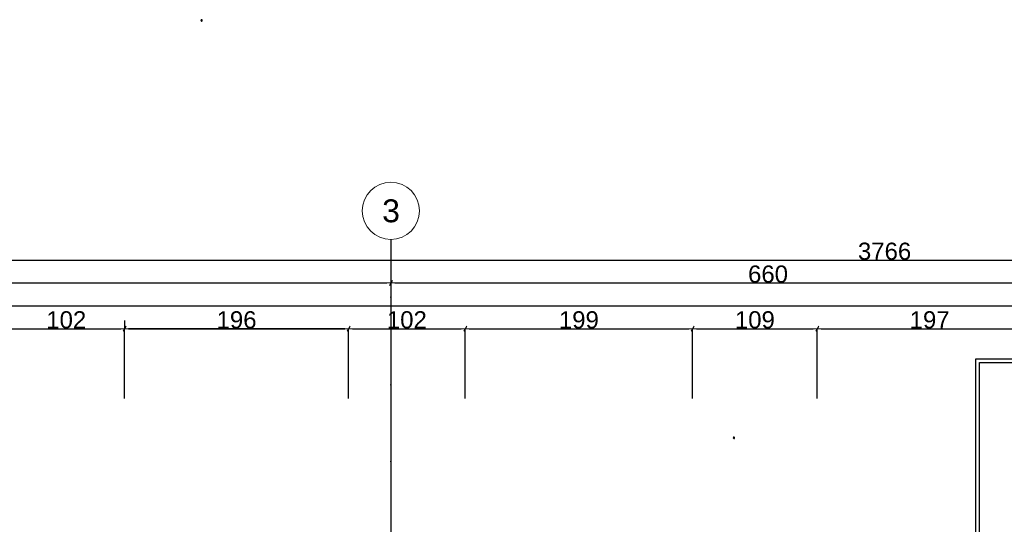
# Model space of a CAD drawing. Header units: millimetres. Extents: x 75543 to 124291, y -109148 to -86372.
# Tile 53 of 99: x 92119 to 100734, y -92032 to -87618. Entities that reach past the tile are written whole.
import ezdxf

# ---------------------------------------------------------------- set-up
doc = ezdxf.new("R2010")
doc.units = ezdxf.units.MM
doc.header["$MEASUREMENT"] = 0
doc.linetypes.add('Dot & Dashed', pattern=[670.277762, 317.5, -176.388889, 0, -176.388874])
for name, color, linetype in [('DIM MALY', 7, 'Continuous'), ('nadproża_opis#2', 7, 'Continuous'), ('SCHODY', 7, 'Continuous'), ('Structural - Grid', 7, 'Continuous')]:
    doc.layers.add(name, color=color, linetype=linetype)
doc.styles.add('STYL_AUTOMATYCZNY_1', font='arial.ttf')
doc.styles.add('STYL_AUTOMATYCZNY_2', font='arial.ttf')
doc.dimstyles.new('STYL_AUTOMATYCZNY__3', dxfattribs={"dimtxt": 150, "dimasz": 34.231941, "dimexe": 0.18, "dimexo": 3, "dimgap": 0, "dimtad": 1, "dimtih": 1, "dimtoh": 1, "dimdec": 0, "dimlfac": 0.1, "dimzin": 0, "dimdsep": 46, "dimtxsty": 'STYL_AUTOMATYCZNY_2', "dimblk": 'ARROWHEAD_2', "dimblk1": 'ARROWHEAD_2', "dimblk2": 'ARROWHEAD_2', "dimcen": 0.09, "dimclrd": 5, "dimclre": 5, "dimclrt": 1, "dimadec": 0, "dimazin": 0, "dimtfac": 1, "dimtdec": 4, "dimtmove": 0, "dimatfit": 3, "dimfxl": 0, "dimtolj": 1, "dimtzin": 0, "dimarcsym": 0})

# ---------------------------------------------------------------- blocks, each defined once
blk = doc.blocks.new('ARROWHEAD_2')
at = {"color": 0, "linetype": 'Continuous', "lineweight": 0}
for p, q in [((0, 0), (-1, 0)), ((-0.38, -0.66), (0.38, 0.66))]:
    blk.add_line(p, q, dxfattribs=at)
blk = doc.blocks.new('*D330')
at = {"layer": 'Defpoints', "color": 0}
for p in [(101065.4, -90320.6), (99097.3, -90935.6), (101065.4, -90935.6)]:
    blk.add_point(p, dxfattribs=at)
at = {"layer": 'DIM MALY', "color": 5, "lineweight": -2}
for p, q in [((99097.3, -90932.6), (99097.3, -90320.4)), ((99131.5, -90320.6), (101031.2, -90320.6)), ((101065.4, -90932.6), (101065.4, -90320.4))]:
    blk.add_line(p, q, dxfattribs=at)
at = {"layer": 'DIM MALY', "color": 5, "lineweight": -2, "xscale": 34.23194115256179, "yscale": 34.23194115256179, "zscale": 34.23194115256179, "rotation": 180}
blk.add_blockref('ARROWHEAD_2', (99097.3, -90320.6), dxfattribs=at)
at = {"layer": 'DIM MALY', "color": 5, "lineweight": -2, "xscale": 34.23194115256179, "yscale": 34.23194115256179, "zscale": 34.23194115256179}
blk.add_blockref('ARROWHEAD_2', (101065.4, -90320.6), dxfattribs=at)
at = {"layer": 'DIM MALY', "color": 1, "insert": (100081, -90244), "char_height": 150, "attachment_point": 5, "style": 'STYL_AUTOMATYCZNY_2'}
blk.add_mtext('\\A1;197', dxfattribs=at)
blk = doc.blocks.new('*D342')
at = {"layer": 'Defpoints', "color": 0}
for p in [(99097.3, -90320.6), (98007.3, -90935.6), (99097.3, -90935.6)]:
    blk.add_point(p, dxfattribs=at)
at = {"layer": 'DIM MALY', "color": 5, "lineweight": -2}
for p, q in [((98007.3, -90932.6), (98007.3, -90320.4)), ((98041.5, -90320.6), (99063, -90320.6)), ((99097.3, -90932.6), (99097.3, -90320.4))]:
    blk.add_line(p, q, dxfattribs=at)
at = {"layer": 'DIM MALY', "color": 5, "lineweight": -2, "xscale": 34.23194115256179, "yscale": 34.23194115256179, "zscale": 34.23194115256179, "rotation": 180}
blk.add_blockref('ARROWHEAD_2', (98007.3, -90320.6), dxfattribs=at)
at = {"layer": 'DIM MALY', "color": 5, "lineweight": -2, "xscale": 34.23194115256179, "yscale": 34.23194115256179, "zscale": 34.23194115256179}
blk.add_blockref('ARROWHEAD_2', (99097.3, -90320.6), dxfattribs=at)
at = {"layer": 'DIM MALY', "color": 1, "insert": (98551.9, -90244), "char_height": 150, "attachment_point": 5, "style": 'STYL_AUTOMATYCZNY_2'}
blk.add_mtext('\\A1;109', dxfattribs=at)
blk = doc.blocks.new('*D343')
at = {"layer": 'Defpoints', "color": 0}
for p in [(101065.4, -90320.6), (99097.3, -90935.6), (101065.4, -90935.6)]:
    blk.add_point(p, dxfattribs=at)
at = {"layer": 'DIM MALY', "color": 5, "lineweight": -2}
for p, q in [((99097.3, -90932.6), (99097.3, -90320.4)), ((99131.5, -90320.6), (101031.2, -90320.6)), ((101065.4, -90932.6), (101065.4, -90320.4))]:
    blk.add_line(p, q, dxfattribs=at)
at = {"layer": 'DIM MALY', "color": 5, "lineweight": -2, "xscale": 34.23194115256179, "yscale": 34.23194115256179, "zscale": 34.23194115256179, "rotation": 180}
blk.add_blockref('ARROWHEAD_2', (99097.3, -90320.6), dxfattribs=at)
at = {"layer": 'DIM MALY', "color": 5, "lineweight": -2, "xscale": 34.23194115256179, "yscale": 34.23194115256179, "zscale": 34.23194115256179}
blk.add_blockref('ARROWHEAD_2', (101065.4, -90320.6), dxfattribs=at)
at = {"layer": 'DIM MALY', "color": 1, "insert": (100081, -90244), "char_height": 150, "attachment_point": 5, "style": 'STYL_AUTOMATYCZNY_2'}
blk.add_mtext('\\A1;197', dxfattribs=at)
blk = doc.blocks.new('*D355')
at = {"layer": 'Defpoints', "color": 0}
for p in [(98007.3, -90320.6), (96017.3, -90935.6), (98007.3, -90935.6)]:
    blk.add_point(p, dxfattribs=at)
at = {"layer": 'DIM MALY', "color": 5, "lineweight": -2}
for p, q in [((96017.3, -90932.6), (96017.3, -90320.4)), ((96051.5, -90320.6), (97973, -90320.6)), ((98007.3, -90932.6), (98007.3, -90320.4))]:
    blk.add_line(p, q, dxfattribs=at)
at = {"layer": 'DIM MALY', "color": 5, "lineweight": -2, "xscale": 34.23194115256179, "yscale": 34.23194115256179, "zscale": 34.23194115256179, "rotation": 180}
blk.add_blockref('ARROWHEAD_2', (96017.3, -90320.6), dxfattribs=at)
at = {"layer": 'DIM MALY', "color": 5, "lineweight": -2, "xscale": 34.23194115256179, "yscale": 34.23194115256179, "zscale": 34.23194115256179}
blk.add_blockref('ARROWHEAD_2', (98007.3, -90320.6), dxfattribs=at)
at = {"layer": 'DIM MALY', "color": 1, "insert": (97011.9, -90244), "char_height": 150, "attachment_point": 5, "style": 'STYL_AUTOMATYCZNY_2'}
blk.add_mtext('\\A1;199', dxfattribs=at)
blk = doc.blocks.new('*D356')
at = {"layer": 'Defpoints', "color": 0}
for p in [(99097.3, -90320.6), (98007.3, -90935.6), (99097.3, -90935.6)]:
    blk.add_point(p, dxfattribs=at)
at = {"layer": 'DIM MALY', "color": 5, "lineweight": -2}
for p, q in [((98007.3, -90932.6), (98007.3, -90320.4)), ((98041.5, -90320.6), (99063, -90320.6)), ((99097.3, -90932.6), (99097.3, -90320.4))]:
    blk.add_line(p, q, dxfattribs=at)
at = {"layer": 'DIM MALY', "color": 5, "lineweight": -2, "xscale": 34.23194115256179, "yscale": 34.23194115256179, "zscale": 34.23194115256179, "rotation": 180}
blk.add_blockref('ARROWHEAD_2', (98007.3, -90320.6), dxfattribs=at)
at = {"layer": 'DIM MALY', "color": 5, "lineweight": -2, "xscale": 34.23194115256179, "yscale": 34.23194115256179, "zscale": 34.23194115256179}
blk.add_blockref('ARROWHEAD_2', (99097.3, -90320.6), dxfattribs=at)
at = {"layer": 'DIM MALY', "color": 1, "insert": (98551.9, -90244), "char_height": 150, "attachment_point": 5, "style": 'STYL_AUTOMATYCZNY_2'}
blk.add_mtext('\\A1;109', dxfattribs=at)
blk = doc.blocks.new('*D357')
at = {"layer": 'Defpoints', "color": 0}
for p in [(101065.4, -90320.6), (99097.3, -90935.6), (101065.4, -90935.6)]:
    blk.add_point(p, dxfattribs=at)
at = {"layer": 'DIM MALY', "color": 5, "lineweight": -2}
for p, q in [((99097.3, -90932.6), (99097.3, -90320.4)), ((99131.5, -90320.6), (101031.2, -90320.6)), ((101065.4, -90932.6), (101065.4, -90320.4))]:
    blk.add_line(p, q, dxfattribs=at)
at = {"layer": 'DIM MALY', "color": 5, "lineweight": -2, "xscale": 34.23194115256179, "yscale": 34.23194115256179, "zscale": 34.23194115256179, "rotation": 180}
blk.add_blockref('ARROWHEAD_2', (99097.3, -90320.6), dxfattribs=at)
at = {"layer": 'DIM MALY', "color": 5, "lineweight": -2, "xscale": 34.23194115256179, "yscale": 34.23194115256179, "zscale": 34.23194115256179}
blk.add_blockref('ARROWHEAD_2', (101065.4, -90320.6), dxfattribs=at)
at = {"layer": 'DIM MALY', "color": 1, "insert": (100081, -90244), "char_height": 150, "attachment_point": 5, "style": 'STYL_AUTOMATYCZNY_2'}
blk.add_mtext('\\A1;197', dxfattribs=at)
blk = doc.blocks.new('*D369')
at = {"layer": 'Defpoints', "color": 0}
for p in [(93037.3, -90320.6), (93037.3, -90935.6), (94997.3, -90935.6)]:
    blk.add_point(p, dxfattribs=at)
at = {"layer": 'DIM MALY', "color": 5, "lineweight": -2}
for p, q in [((93037.3, -90932.6), (93037.3, -90320.4)), ((94963, -90320.6), (93071.5, -90320.6)), ((94997.3, -90932.6), (94997.3, -90320.4))]:
    blk.add_line(p, q, dxfattribs=at)
at = {"layer": 'DIM MALY', "color": 5, "lineweight": -2, "xscale": 34.23194115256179, "yscale": 34.23194115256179, "zscale": 34.23194115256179, "rotation": 180}
blk.add_blockref('ARROWHEAD_2', (93037.3, -90320.6), dxfattribs=at)
at = {"layer": 'DIM MALY', "color": 5, "lineweight": -2, "xscale": 34.23194115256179, "yscale": 34.23194115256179, "zscale": 34.23194115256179}
blk.add_blockref('ARROWHEAD_2', (94997.3, -90320.6), dxfattribs=at)
at = {"layer": 'DIM MALY', "color": 1, "insert": (94016.9, -90244), "char_height": 150, "attachment_point": 5, "style": 'STYL_AUTOMATYCZNY_2'}
blk.add_mtext('\\A1;196', dxfattribs=at)
blk = doc.blocks.new('*D400')
at = {"layer": 'Defpoints', "color": 0}
for p in [(118517.3, -90120.6), (87547.3, -90984.9), (118517.3, -90984.9)]:
    blk.add_point(p, dxfattribs=at)
at = {"layer": 'DIM MALY', "color": 5, "lineweight": -2}
for p, q in [((87547.3, -90981.9), (87547.3, -90120.4)), ((87581.5, -90120.6), (118483, -90120.6)), ((118517.3, -90981.9), (118517.3, -90120.4))]:
    blk.add_line(p, q, dxfattribs=at)
at = {"layer": 'DIM MALY', "color": 5, "lineweight": -2, "xscale": 34.23194115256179, "yscale": 34.23194115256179, "zscale": 34.23194115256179, "rotation": 180}
blk.add_blockref('ARROWHEAD_2', (87547.3, -90120.6), dxfattribs=at)
at = {"layer": 'DIM MALY', "color": 5, "lineweight": -2, "xscale": 34.23194115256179, "yscale": 34.23194115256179, "zscale": 34.23194115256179}
blk.add_blockref('ARROWHEAD_2', (118517.3, -90120.6), dxfattribs=at)
at = {"layer": 'DIM MALY', "color": 1, "insert": (103032.2, -90044), "char_height": 150, "attachment_point": 5, "style": 'STYL_AUTOMATYCZNY_2'}
blk.add_mtext('\\A1;3097', dxfattribs=at)
blk = doc.blocks.new('*D402')
at = {"layer": 'Defpoints', "color": 0}
for p in [(87897.3, -89541.9), (95367.3, -89539.7), (95367.3, -89920.6)]:
    blk.add_point(p, dxfattribs=at)
at = {"layer": 'DIM MALY', "color": 5, "lineweight": -2}
for p, q in [((87897.3, -89544.9), (87897.3, -89920.8)), ((95367.3, -89542.7), (95367.3, -89920.8)), ((87931.5, -89920.6), (95333, -89920.6))]:
    blk.add_line(p, q, dxfattribs=at)
at = {"layer": 'DIM MALY', "color": 5, "lineweight": -2, "xscale": 34.23194115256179, "yscale": 34.23194115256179, "zscale": 34.23194115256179, "rotation": 180}
blk.add_blockref('ARROWHEAD_2', (87897.3, -89920.6), dxfattribs=at)
at = {"layer": 'DIM MALY', "color": 5, "lineweight": -2, "xscale": 34.23194115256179, "yscale": 34.23194115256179, "zscale": 34.23194115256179}
blk.add_blockref('ARROWHEAD_2', (95367.3, -89920.6), dxfattribs=at)
at = {"layer": 'DIM MALY', "color": 1, "insert": (91631.9, -89845.6), "char_height": 150, "attachment_point": 5, "style": 'STYL_AUTOMATYCZNY_2'}
blk.add_mtext('\\A1;747', dxfattribs=at)
blk = doc.blocks.new('*D403')
at = {"layer": 'Defpoints', "color": 0}
for p in [(95367.3, -89539.7), (101967.3, -89539.7), (101967.3, -89920.6)]:
    blk.add_point(p, dxfattribs=at)
at = {"layer": 'DIM MALY', "color": 5, "lineweight": -2}
for p, q in [((95367.3, -89542.7), (95367.3, -89920.8)), ((101967.3, -89542.7), (101967.3, -89920.8)), ((95401.5, -89920.6), (101933, -89920.6))]:
    blk.add_line(p, q, dxfattribs=at)
at = {"layer": 'DIM MALY', "color": 5, "lineweight": -2, "xscale": 34.23194115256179, "yscale": 34.23194115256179, "zscale": 34.23194115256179, "rotation": 180}
blk.add_blockref('ARROWHEAD_2', (95367.3, -89920.6), dxfattribs=at)
at = {"layer": 'DIM MALY', "color": 5, "lineweight": -2, "xscale": 34.23194115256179, "yscale": 34.23194115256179, "zscale": 34.23194115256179}
blk.add_blockref('ARROWHEAD_2', (101967.3, -89920.6), dxfattribs=at)
at = {"layer": 'DIM MALY', "color": 1, "insert": (98666.9, -89844), "char_height": 150, "attachment_point": 5, "style": 'STYL_AUTOMATYCZNY_2'}
blk.add_mtext('\\A1;660', dxfattribs=at)
blk = doc.blocks.new('*D774')
at = {"layer": 'Defpoints', "color": 0}
for p in [(93037.3, -90246.4), (93037.3, -90320.6), (92017.3, -90935.6)]:
    blk.add_point(p, dxfattribs=at)
at = {"layer": 'DIM MALY', "color": 5, "lineweight": -2}
for p, q in [((93037.3, -90249.4), (93037.3, -90320.8)), ((92017.3, -90932.6), (92017.3, -90320.4)), ((92051.5, -90320.6), (93003, -90320.6))]:
    blk.add_line(p, q, dxfattribs=at)
at = {"layer": 'DIM MALY', "color": 5, "lineweight": -2, "xscale": 34.23194115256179, "yscale": 34.23194115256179, "zscale": 34.23194115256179, "rotation": 180}
blk.add_blockref('ARROWHEAD_2', (92017.3, -90320.6), dxfattribs=at)
at = {"layer": 'DIM MALY', "color": 5, "lineweight": -2, "xscale": 34.23194115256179, "yscale": 34.23194115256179, "zscale": 34.23194115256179}
blk.add_blockref('ARROWHEAD_2', (93037.3, -90320.6), dxfattribs=at)
at = {"layer": 'DIM MALY', "color": 1, "insert": (92526.9, -90244), "char_height": 150, "attachment_point": 5, "style": 'STYL_AUTOMATYCZNY_2'}
blk.add_mtext('\\A1;102', dxfattribs=at)
blk = doc.blocks.new('*D775')
at = {"layer": 'Defpoints', "color": 0}
for p in [(94997.3, -90320.6), (93037.3, -90935.6), (94997.3, -90935.6)]:
    blk.add_point(p, dxfattribs=at)
at = {"layer": 'DIM MALY', "color": 5, "lineweight": -2}
for p, q in [((93037.3, -90932.6), (93037.3, -90320.4)), ((93071.5, -90320.6), (94963, -90320.6)), ((94997.3, -90932.6), (94997.3, -90320.4))]:
    blk.add_line(p, q, dxfattribs=at)
at = {"layer": 'DIM MALY', "color": 5, "lineweight": -2, "xscale": 34.23194115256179, "yscale": 34.23194115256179, "zscale": 34.23194115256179, "rotation": 180}
blk.add_blockref('ARROWHEAD_2', (93037.3, -90320.6), dxfattribs=at)
at = {"layer": 'DIM MALY', "color": 5, "lineweight": -2, "xscale": 34.23194115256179, "yscale": 34.23194115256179, "zscale": 34.23194115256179}
blk.add_blockref('ARROWHEAD_2', (94997.3, -90320.6), dxfattribs=at)
at = {"layer": 'DIM MALY', "color": 1, "insert": (94016.9, -90244), "char_height": 150, "attachment_point": 5, "style": 'STYL_AUTOMATYCZNY_2'}
blk.add_mtext('\\A1;196', dxfattribs=at)
blk = doc.blocks.new('*D776')
at = {"layer": 'Defpoints', "color": 0}
for p in [(96017.3, -90320.6), (96017.3, -90345.6), (94997.3, -90935.6)]:
    blk.add_point(p, dxfattribs=at)
at = {"layer": 'DIM MALY', "color": 5, "lineweight": -2}
for p, q in [((94997.3, -90932.6), (94997.3, -90320.4)), ((95031.5, -90320.6), (95983, -90320.6)), ((96017.3, -90342.6), (96017.3, -90320.4))]:
    blk.add_line(p, q, dxfattribs=at)
at = {"layer": 'DIM MALY', "color": 5, "lineweight": -2, "xscale": 34.23194115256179, "yscale": 34.23194115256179, "zscale": 34.23194115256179, "rotation": 180}
blk.add_blockref('ARROWHEAD_2', (94997.3, -90320.6), dxfattribs=at)
at = {"layer": 'DIM MALY', "color": 5, "lineweight": -2, "xscale": 34.23194115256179, "yscale": 34.23194115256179, "zscale": 34.23194115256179}
blk.add_blockref('ARROWHEAD_2', (96017.3, -90320.6), dxfattribs=at)
at = {"layer": 'DIM MALY', "color": 1, "insert": (95506.9, -90244), "char_height": 150, "attachment_point": 5, "style": 'STYL_AUTOMATYCZNY_2'}
blk.add_mtext('\\A1;102', dxfattribs=at)
blk = doc.blocks.new('*D990')
at = {"layer": 'Defpoints', "color": 0}
for p in [(118517.3, -89720.6), (80856, -90849.4), (118517.3, -90849.4)]:
    blk.add_point(p, dxfattribs=at)
at = {"layer": 'DIM MALY', "color": 5, "lineweight": -2}
for p, q in [((80856, -90846.4), (80856, -89720.4)), ((80890.3, -89720.6), (118483, -89720.6)), ((118517.3, -90846.4), (118517.3, -89720.4))]:
    blk.add_line(p, q, dxfattribs=at)
at = {"layer": 'DIM MALY', "color": 5, "lineweight": -2, "xscale": 34.23194115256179, "yscale": 34.23194115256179, "zscale": 34.23194115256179, "rotation": 180}
blk.add_blockref('ARROWHEAD_2', (80856, -89720.6), dxfattribs=at)
at = {"layer": 'DIM MALY', "color": 5, "lineweight": -2, "xscale": 34.23194115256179, "yscale": 34.23194115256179, "zscale": 34.23194115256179}
blk.add_blockref('ARROWHEAD_2', (118517.3, -89720.6), dxfattribs=at)
at = {"layer": 'DIM MALY', "color": 1, "insert": (99686.6, -89644), "char_height": 150, "attachment_point": 5, "style": 'STYL_AUTOMATYCZNY_2'}
blk.add_mtext('\\A1;3766', dxfattribs=at)
blk = doc.blocks.new('*D992')
at = {"layer": 'Defpoints', "color": 0}
for p in [(87897.3, -89541.9), (95367.3, -89539.7), (95367.3, -107560.1)]:
    blk.add_point(p, dxfattribs=at)
at = {"layer": 'DIM MALY', "color": 5, "lineweight": -2}
for p, q in [((87897.3, -89544.9), (87897.3, -107560.3)), ((95367.3, -89542.7), (95367.3, -107560.3)), ((87931.5, -107560.1), (95333, -107560.1))]:
    blk.add_line(p, q, dxfattribs=at)
at = {"layer": 'DIM MALY', "color": 5, "lineweight": -2, "xscale": 34.23194115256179, "yscale": 34.23194115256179, "zscale": 34.23194115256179, "rotation": 180}
blk.add_blockref('ARROWHEAD_2', (87897.3, -107560.1), dxfattribs=at)
at = {"layer": 'DIM MALY', "color": 5, "lineweight": -2, "xscale": 34.23194115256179, "yscale": 34.23194115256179, "zscale": 34.23194115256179}
blk.add_blockref('ARROWHEAD_2', (95367.3, -107560.1), dxfattribs=at)
at = {"layer": 'DIM MALY', "color": 1, "insert": (91631.9, -107485.1), "char_height": 150, "attachment_point": 5, "style": 'STYL_AUTOMATYCZNY_2'}
blk.add_mtext('\\A1;747', dxfattribs=at)
blk = doc.blocks.new('*D993')
at = {"layer": 'Defpoints', "color": 0}
for p in [(95367.3, -89539.7), (101967.3, -89539.7), (101967.3, -107560.1)]:
    blk.add_point(p, dxfattribs=at)
at = {"layer": 'DIM MALY', "color": 5, "lineweight": -2}
for p, q in [((95367.3, -89542.7), (95367.3, -107560.3)), ((101967.3, -89542.7), (101967.3, -107560.3)), ((95401.5, -107560.1), (101933, -107560.1))]:
    blk.add_line(p, q, dxfattribs=at)
at = {"layer": 'DIM MALY', "color": 5, "lineweight": -2, "xscale": 34.23194115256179, "yscale": 34.23194115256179, "zscale": 34.23194115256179, "rotation": 180}
blk.add_blockref('ARROWHEAD_2', (95367.3, -107560.1), dxfattribs=at)
at = {"layer": 'DIM MALY', "color": 5, "lineweight": -2, "xscale": 34.23194115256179, "yscale": 34.23194115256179, "zscale": 34.23194115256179}
blk.add_blockref('ARROWHEAD_2', (101967.3, -107560.1), dxfattribs=at)
at = {"layer": 'DIM MALY', "color": 1, "insert": (98666.9, -107483.6), "char_height": 150, "attachment_point": 5, "style": 'STYL_AUTOMATYCZNY_2'}
blk.add_mtext('\\A1;660', dxfattribs=at)

msp = doc.modelspace()

# ---------------------------------------------------------------- linework, layer by layer
at = {"layer": 'nadproża_opis#2'}
for points in [[(93715.3, -87619.6, 1), (93706.3, -87628.3, 1)], [(98365, -91270.8, 1), (98372.6, -91280.7, 1)]]:
    msp.add_lwpolyline(points, format="xyb", close=True, dxfattribs=at)
at = {"layer": 'SCHODY'}
for points in [[(100486.3, -92935.2), (100486.3, -90585.2), (105736.3, -90585.2), (105736.3, -92935.2)], [(100516.3, -92935.2), (100516.3, -90615.2), (105706.3, -90615.2), (105706.3, -92935.2)]]:
    msp.add_lwpolyline(points, dxfattribs=at)
at = {"layer": 'Structural - Grid', "linetype": 'Dot & Dashed', "lineweight": 15}
for p, q in [((95367.3, -90539.7), (95367.3, -89539.7)), ((95367.3, -107395.1), (95367.3, -90539.7))]:
    msp.add_line(p, q, dxfattribs=at)
at = {"layer": 'Structural - Grid', "linetype": 'Continuous', "lineweight": 15}
msp.add_circle((95367.3, -89289.7), 250, dxfattribs=at)
at = {"layer": 'Structural - Grid', "linetype": 'Dot & Dashed', "lineweight": 15}
msp.add_point((95367.3, -90539.7), dxfattribs=at)
msp.add_point((95367.3, -90539.7), dxfattribs=at)

# ---------------------------------------------------------------- texts
at = {"layer": 'Structural - Grid', "lineweight": 15, "insert": (95291, -89189.7), "char_height": 200, "attachment_point": 1, "style": 'STYL_AUTOMATYCZNY_1'}
msp.add_mtext('\\A1;{\\pql;\\pt0;\\fArial|b0|i0|c238|p0;\\W1.000000;3}', dxfattribs=at)

# ---------------------------------------------------------------- dimensions: what is measured, and where the dimension line sits
at = {"layer": 'DIM MALY'}
for base, p1, p2, picture, middle in [((118517.3, -89720.6), (80856, -90849.4), (118517.3, -90849.4), '*D990', (99686.6, -89720.6)), ((95367.3, -89920.6), (87897.3, -89541.9), (95367.3, -89539.7), '*D402', (91631.9, -89920.6)), ((95367.3, -107560.1), (87897.3, -89541.9), (95367.3, -89539.7), '*D992', (91631.9, -107560.1)), ((101967.3, -89920.6), (95367.3, -89539.7), (101967.3, -89539.7), '*D403', (98666.9, -89920.6)), ((101967.3, -107560.1), (95367.3, -89539.7), (101967.3, -89539.7), '*D993', (98666.9, -107560.1)), ((118517.3, -90120.6), (87547.3, -90984.9), (118517.3, -90984.9), '*D400', (103032.2, -90120.6)), ((93037.3, -90320.6), (92017.3, -90935.6), (93037.3, -90246.4), '*D774', (92526.9, -90320.6)), ((94997.3, -90320.6), (93037.3, -90935.6), (94997.3, -90935.6), '*D775', (94016.9, -90320.6)), ((96017.3, -90320.6), (94997.3, -90935.6), (96017.3, -90345.6), '*D776', (95506.9, -90320.6)), ((98007.3, -90320.6), (96017.3, -90935.6), (98007.3, -90935.6), '*D355', (97011.9, -90320.6)), ((99097.3, -90320.6), (98007.3, -90935.6), (99097.3, -90935.6), '*D342', (98551.9, -90320.6)), ((99097.3, -90320.6), (98007.3, -90935.6), (99097.3, -90935.6), '*D356', (98551.9, -90320.6)), ((101065.4, -90320.6), (99097.3, -90935.6), (101065.4, -90935.6), '*D330', (100081, -90320.6)), ((101065.4, -90320.6), (99097.3, -90935.6), (101065.4, -90935.6), '*D343', (100081, -90320.6)), ((101065.4, -90320.6), (99097.3, -90935.6), (101065.4, -90935.6), '*D357', (100081, -90320.6))]:
    dim = msp.add_linear_dim(base=base, p1=p1, p2=p2, dimstyle='STYL_AUTOMATYCZNY__3', dxfattribs=at)
    dim.commit()
    dim.dimension.update_dxf_attribs({"geometry": picture, "text_midpoint": middle, "dimtype": 160})
dim = msp.add_linear_dim(base=(93037.3, -90320.6), p1=(94997.3, -90935.6), p2=(93037.3, -90935.6), angle=180, dimstyle='STYL_AUTOMATYCZNY__3', dxfattribs=at)
dim.commit()
dim.dimension.update_dxf_attribs({"geometry": '*D369', "text_midpoint": (94016.9, -90320.6), "dimtype": 160})

doc.saveas('drawing.dxf')
